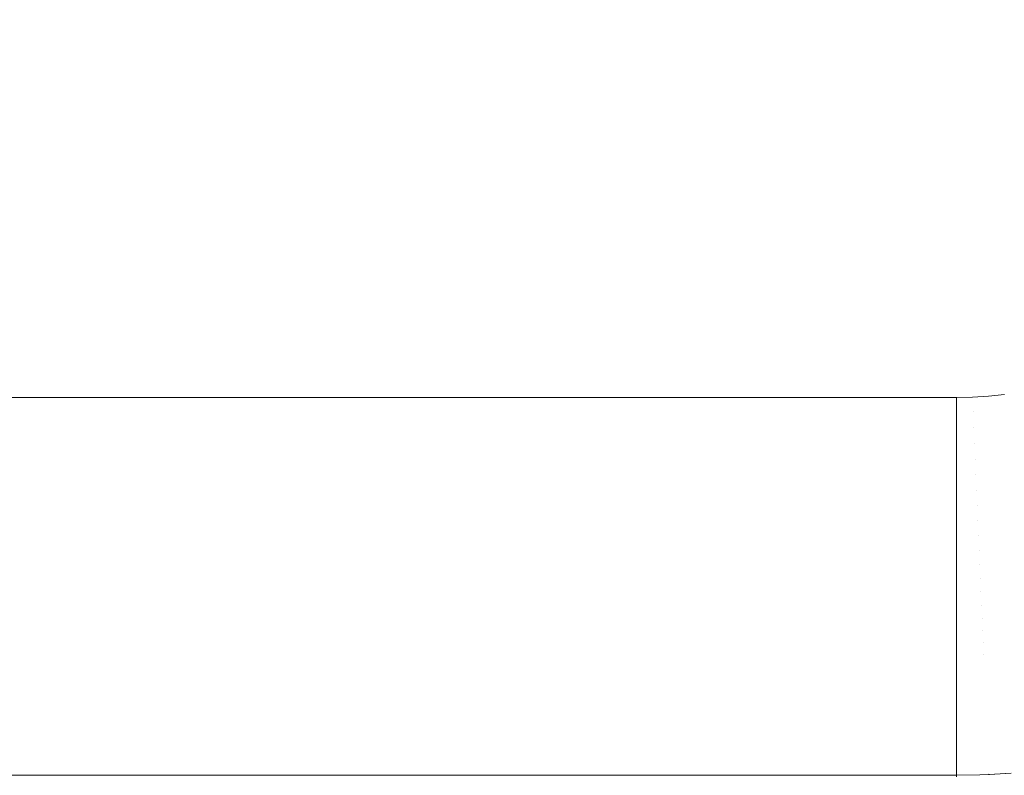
# Model space of a CAD drawing. Header units: centimetres. Extents: x -25.9 to 27.4, y -28.2 to -26.4.
# Tile 115 of 199: x 9.023 to 9.284, y -27.86 to -27.66. Entities that reach past the tile are written whole.
import ezdxf

# ---------------------------------------------------------------- set-up
doc = ezdxf.new("R2010")
doc.units = ezdxf.units.CM
doc.header["$LTSCALE"] = 2.54
doc.layers.add('Lucido design-1', color=7, linetype='Continuous')

# ---------------------------------------------------------------- blocks, each defined once
blk = doc.blocks.new('Gruppo-4-1')
at = {"color": 7, "linetype": 'Continuous', "lineweight": 9}
blk.add_3dface([(-25.82856, -26.46, 540.52003), (-25.82856, -28.06, 540.52003), (27.27144, -28.06, 540.52003), (27.27144, -26.46, 540.52003)], dxfattribs=at)
for points, invisible_edges in [([(-7.92856, -26.46, 540.12003), (9.37144, -26.46, 540.12003), (9.27144, -27.76, 540.12003), (-7.82856, -27.76, 540.12003)], 10), ([(9.27144, -27.76, 540.12003), (9.37144, -26.46, 540.12003), (9.37144, -27.66, 540.12003)], 9), ([(9.27144, -27.76, 540.12003), (9.37144, -27.66, 540.12003), (9.37135, -27.66424, 540.12003)], 9), ([(9.37135, -27.66424, 540.12003), (9.37108, -27.66848, 540.12003), (9.37063, -27.6727, 540.12003), (9.27144, -27.76, 540.12003)], 12), ([(9.27144, -27.76, 540.12003), (9.37063, -27.6727, 540.12003), (9.37, -27.6769, 540.12003), (9.36919, -27.68107, 540.12003)], 9), ([(9.36919, -27.68107, 540.12003), (9.36821, -27.6852, 540.12003), (9.36706, -27.68928, 540.12003), (9.27144, -27.76, 540.12003)], 12), ([(9.27144, -27.76, 540.12003), (9.36706, -27.68928, 540.12003), (9.36573, -27.69331, 540.12003)], 9), ([(9.36573, -27.69331, 540.12003), (9.36423, -27.69729, 540.12003), (9.36256, -27.70119, 540.12003), (9.27144, -27.76, 540.12003)], 12), ([(9.36256, -27.70119, 540.12003), (9.36073, -27.70502, 540.12003), (9.35874, -27.70877, 540.12003), (9.27144, -27.76, 540.12003)], 12), ([(9.27144, -27.76, 540.12003), (9.35874, -27.70877, 540.12003), (9.35659, -27.71243, 540.12003), (9.35429, -27.716, 540.12003)], 9), ([(9.27144, -27.76, 540.12003), (9.35429, -27.716, 540.12003), (9.35184, -27.71946, 540.12003)], 9), ([(9.35184, -27.71946, 540.12003), (9.34924, -27.72282, 540.12003), (9.34651, -27.72607, 540.12003), (9.27144, -27.76, 540.12003)], 12), ([(9.27144, -27.76, 540.12003), (9.34651, -27.72607, 540.12003), (9.34363, -27.72919, 540.12003)], 9), ([(9.27144, -27.76, 540.12003), (9.34363, -27.72919, 540.12003), (9.34063, -27.7322, 540.12003), (9.33751, -27.73507, 540.12003)], 9), ([(9.33751, -27.73507, 540.12003), (9.33426, -27.7378, 540.12003), (9.27144, -27.76, 540.12003)], 10), ([(9.27144, -27.76, 540.12003), (9.33426, -27.7378, 540.12003), (9.3309, -27.7404, 540.12003), (9.32744, -27.74285, 540.12003)], 9), ([(9.27144, -27.76, 540.12003), (9.32744, -27.74285, 540.12003), (9.32387, -27.74515, 540.12003), (9.32021, -27.7473, 540.12003)], 9), ([(9.27144, -27.76, 540.12003), (9.32021, -27.7473, 540.12003), (9.31646, -27.74929, 540.12003)], 9), ([(9.31646, -27.74929, 540.12003), (9.31263, -27.75112, 540.12003), (9.30872, -27.75279, 540.12003), (9.27144, -27.76, 540.12003)], 12), ([(9.27992, -27.75964, 540.12003), (9.27568, -27.75991, 540.12003), (9.27144, -27.76, 540.12003), (9.30872, -27.75279, 540.12003)], 12), ([(9.30872, -27.75279, 540.12003), (9.28414, -27.75919, 540.12003), (9.27992, -27.75964, 540.12003)], 9), ([(9.28025, -27.76355, 540.11996), (9.27585, -27.76383, 540.11996), (9.27568, -27.75991, 540.12003), (9.27992, -27.75964, 540.12003)], 11), ([(9.28464, -27.76308, 540.11996), (9.28025, -27.76355, 540.11996), (9.27992, -27.75964, 540.12003), (9.28414, -27.75919, 540.12003)], 11), ([(-7.82856, -27.76392, 540.11996), (-7.82856, -27.76, 540.12003), (9.27144, -27.76, 540.12003), (9.27144, -27.76392, 540.11996)], 8), ([(9.27585, -27.76383, 540.11996), (9.27144, -27.76392, 540.11996), (9.27144, -27.76, 540.12003), (9.27568, -27.75991, 540.12003)], 9), ([(9.27144, -27.76392, 540.11996), (9.27144, -27.76424, 540.11994), (-7.82856, -27.76424, 540.11994), (-7.82856, -27.76392, 540.11996)], 10), ([(-7.82856, -27.76813, 540.1197), (-7.82856, -27.76424, 540.11994), (9.27144, -27.76424, 540.11994), (9.27144, -27.76813, 540.1197)], 10), ([(9.27585, -27.76383, 540.11996), (9.27603, -27.76803, 540.1197), (9.27144, -27.76813, 540.1197), (9.27144, -27.76424, 540.11994)], 11), ([(9.27144, -27.76424, 540.11994), (9.27144, -27.76392, 540.11996), (9.27585, -27.76383, 540.11996)], 10), ([(9.28061, -27.76774, 540.1197), (9.27603, -27.76803, 540.1197), (9.27585, -27.76383, 540.11996), (9.28025, -27.76355, 540.11996)], 15), ([(9.28517, -27.76725, 540.1197), (9.28061, -27.76774, 540.1197), (9.28025, -27.76355, 540.11996), (9.28464, -27.76308, 540.11996)], 15), ([(9.2857, -27.7714, 540.11927), (9.28096, -27.77191, 540.11927), (9.28061, -27.76774, 540.1197), (9.28517, -27.76725, 540.1197)], 15), ([(9.27144, -27.76813, 540.1197), (9.27144, -27.76848, 540.11967), (-7.82856, -27.76848, 540.11967), (-7.82856, -27.76813, 540.1197)], 10), ([(-7.82856, -27.77231, 540.11927), (-7.82856, -27.76848, 540.11967), (9.27144, -27.76848, 540.11967), (9.27144, -27.77231, 540.11927)], 10), ([(9.27603, -27.76803, 540.1197), (9.27621, -27.77221, 540.11927), (9.27144, -27.77231, 540.11927), (9.27144, -27.76848, 540.11967)], 11), ([(9.27144, -27.76848, 540.11967), (9.27144, -27.76813, 540.1197), (9.27603, -27.76803, 540.1197)], 10), ([(9.28096, -27.77191, 540.11927), (9.27621, -27.77221, 540.11927), (9.27603, -27.76803, 540.1197), (9.28061, -27.76774, 540.1197)], 15), ([(9.27144, -27.77231, 540.11927), (9.27144, -27.7727, 540.11922), (-7.82856, -27.7727, 540.11922), (-7.82856, -27.77231, 540.11927)], 10), ([(-7.82856, -27.77647, 540.11867), (-7.82856, -27.7727, 540.11922), (9.27144, -27.7727, 540.11922), (9.27144, -27.77647, 540.11867)], 10), ([(9.27621, -27.77221, 540.11927), (9.27638, -27.77637, 540.11867), (9.27144, -27.77647, 540.11867), (9.27144, -27.7727, 540.11922)], 11), ([(9.27144, -27.7727, 540.11922), (9.27144, -27.77231, 540.11927), (9.27621, -27.77221, 540.11927)], 10), ([(9.28132, -27.77605, 540.11867), (9.27638, -27.77637, 540.11867), (9.27621, -27.77221, 540.11927), (9.28096, -27.77191, 540.11927)], 15), ([(9.28623, -27.77553, 540.11867), (9.28132, -27.77605, 540.11867), (9.28096, -27.77191, 540.11927), (9.2857, -27.7714, 540.11927)], 15), ([(9.27144, -27.77647, 540.11867), (9.27144, -27.7769, 540.11859), (-7.82856, -27.7769, 540.11859), (-7.82856, -27.77647, 540.11867)], 10), ([(-7.82856, -27.7806, 540.11789), (-7.82856, -27.7769, 540.11859), (9.27144, -27.7769, 540.11859), (9.27144, -27.7806, 540.11789)], 10), ([(9.27638, -27.77637, 540.11867), (9.27656, -27.78049, 540.11789), (9.27144, -27.7806, 540.11789), (9.27144, -27.7769, 540.11859)], 11), ([(9.27144, -27.7769, 540.11859), (9.27144, -27.77647, 540.11867), (9.27638, -27.77637, 540.11867)], 10), ([(9.28167, -27.78017, 540.11789), (9.27656, -27.78049, 540.11789), (9.27638, -27.77637, 540.11867), (9.28132, -27.77605, 540.11867)], 15), ([(9.28676, -27.77963, 540.11789), (9.28167, -27.78017, 540.11789), (9.28132, -27.77605, 540.11867), (9.28623, -27.77553, 540.11867)], 15), ([(9.27144, -27.7806, 540.11789), (9.27144, -27.78107, 540.11778), (-7.82856, -27.78107, 540.11778), (-7.82856, -27.7806, 540.11789)], 10), ([(9.27656, -27.78049, 540.11789), (9.27673, -27.78458, 540.11694), (9.27144, -27.78469, 540.11694), (9.27144, -27.78107, 540.11778)], 11), ([(9.27144, -27.78107, 540.11778), (9.27144, -27.7806, 540.11789), (9.27656, -27.78049, 540.11789)], 10), ([(9.28201, -27.78424, 540.11694), (9.27673, -27.78458, 540.11694), (9.27656, -27.78049, 540.11789), (9.28167, -27.78017, 540.11789)], 15), ([(9.28728, -27.78368, 540.11694), (9.28201, -27.78424, 540.11694), (9.28167, -27.78017, 540.11789), (9.28676, -27.77963, 540.11789)], 15), ([(-7.82856, -27.78469, 540.11694), (-7.82856, -27.78107, 540.11778), (9.27144, -27.78107, 540.11778), (9.27144, -27.78469, 540.11694)], 10), ([(9.27144, -27.78469, 540.11694), (9.27144, -27.7852, 540.1168), (-7.82856, -27.7852, 540.1168), (-7.82856, -27.78469, 540.11694)], 10), ([(-7.82856, -27.78873, 540.11582), (-7.82856, -27.7852, 540.1168), (9.27144, -27.7852, 540.1168), (9.27144, -27.78873, 540.11582)], 10), ([(9.27673, -27.78458, 540.11694), (9.2769, -27.78861, 540.11582), (9.27144, -27.78873, 540.11582), (9.27144, -27.7852, 540.1168)], 11), ([(9.27144, -27.7852, 540.1168), (9.27144, -27.78469, 540.11694), (9.27673, -27.78458, 540.11694)], 10), ([(9.28236, -27.78827, 540.11582), (9.2769, -27.78861, 540.11582), (9.27673, -27.78458, 540.11694), (9.28201, -27.78424, 540.11694)], 15), ([(9.28779, -27.78769, 540.11582), (9.28236, -27.78827, 540.11582), (9.28201, -27.78424, 540.11694), (9.28728, -27.78368, 540.11694)], 15), ([(9.28269, -27.79224, 540.11453), (9.27707, -27.7926, 540.11453), (9.2769, -27.78861, 540.11582), (9.28236, -27.78827, 540.11582)], 15), ([(9.2883, -27.79164, 540.11453), (9.28269, -27.79224, 540.11453), (9.28236, -27.78827, 540.11582), (9.28779, -27.78769, 540.11582)], 15), ([(9.27144, -27.78873, 540.11582), (9.27144, -27.78928, 540.11564), (-7.82856, -27.78928, 540.11564), (-7.82856, -27.78873, 540.11582)], 10), ([(-7.82856, -27.79272, 540.11453), (-7.82856, -27.78928, 540.11564), (9.27144, -27.78928, 540.11564), (9.27144, -27.79272, 540.11453)], 10), ([(9.2769, -27.78861, 540.11582), (9.27707, -27.7926, 540.11453), (9.27144, -27.79272, 540.11453), (9.27144, -27.78928, 540.11564)], 11), ([(9.27144, -27.78928, 540.11564), (9.27144, -27.78873, 540.11582), (9.2769, -27.78861, 540.11582)], 10), ([(9.27144, -27.79272, 540.11453), (9.27144, -27.79331, 540.11431), (-7.82856, -27.79331, 540.11431), (-7.82856, -27.79272, 540.11453)], 10), ([(-7.82856, -27.79664, 540.11308), (-7.82856, -27.79331, 540.11431), (9.27144, -27.79331, 540.11431), (9.27144, -27.79664, 540.11308)], 10), ([(9.27707, -27.7926, 540.11453), (9.27724, -27.79652, 540.11308), (9.27144, -27.79664, 540.11308), (9.27144, -27.79331, 540.11431)], 11), ([(9.27144, -27.79331, 540.11431), (9.27144, -27.79272, 540.11453), (9.27707, -27.7926, 540.11453)], 10), ([(9.28303, -27.79615, 540.11308), (9.27724, -27.79652, 540.11308), (9.27707, -27.7926, 540.11453), (9.28269, -27.79224, 540.11453)], 15), ([(9.28879, -27.79553, 540.11308), (9.28303, -27.79615, 540.11308), (9.28269, -27.79224, 540.11453), (9.2883, -27.79164, 540.11453)], 15), ([(9.28335, -27.79999, 540.11147), (9.2774, -27.80037, 540.11147), (9.27724, -27.79652, 540.11308), (9.28303, -27.79615, 540.11308)], 15), ([(9.28928, -27.79936, 540.11147), (9.28335, -27.79999, 540.11147), (9.28303, -27.79615, 540.11308), (9.28879, -27.79553, 540.11308)], 15), ([(9.27144, -27.79664, 540.11308), (9.27144, -27.79728, 540.11281), (-7.82856, -27.79728, 540.11281), (-7.82856, -27.79664, 540.11308)], 10), ([(-7.82856, -27.8005, 540.11147), (-7.82856, -27.79728, 540.11281), (9.27144, -27.79728, 540.11281), (9.27144, -27.8005, 540.11147)], 10), ([(9.27724, -27.79652, 540.11308), (9.2774, -27.80037, 540.11147), (9.27144, -27.8005, 540.11147), (9.27144, -27.79728, 540.11281)], 11), ([(9.27144, -27.79728, 540.11281), (9.27144, -27.79664, 540.11308), (9.27724, -27.79652, 540.11308)], 10), ([(9.27144, -27.8005, 540.11147), (9.27144, -27.80118, 540.11114), (-7.82856, -27.80118, 540.11114), (-7.82856, -27.8005, 540.11147)], 10), ([(-7.82856, -27.80428, 540.10969), (-7.82856, -27.80118, 540.11114), (9.27144, -27.80118, 540.11114), (9.27144, -27.80428, 540.10969)], 10), ([(9.2774, -27.80037, 540.11147), (9.27756, -27.80415, 540.10969), (9.27144, -27.80428, 540.10969), (9.27144, -27.80118, 540.11114)], 11), ([(9.27144, -27.80118, 540.11114), (9.27144, -27.8005, 540.11147), (9.2774, -27.80037, 540.11147)], 10), ([(9.28367, -27.80376, 540.10969), (9.27756, -27.80415, 540.10969), (9.2774, -27.80037, 540.11147), (9.28335, -27.79999, 540.11147)], 15), ([(9.28976, -27.80311, 540.10969), (9.28367, -27.80376, 540.10969), (9.28335, -27.79999, 540.11147), (9.28928, -27.79936, 540.11147)], 15), ([(9.28399, -27.80745, 540.10777), (9.27772, -27.80785, 540.10777), (9.27756, -27.80415, 540.10969), (9.28367, -27.80376, 540.10969)], 15), ([(9.29024, -27.80679, 540.10777), (9.28399, -27.80745, 540.10777), (9.28367, -27.80376, 540.10969), (9.28976, -27.80311, 540.10969)], 15), ([(9.27144, -27.80428, 540.10969), (9.27144, -27.80501, 540.10931), (-7.82856, -27.80501, 540.10931), (-7.82856, -27.80428, 540.10969)], 10), ([(-7.82856, -27.80798, 540.10777), (-7.82856, -27.80501, 540.10931), (9.27144, -27.80501, 540.10931), (9.27144, -27.80798, 540.10777)], 10), ([(9.27756, -27.80415, 540.10969), (9.27772, -27.80785, 540.10777), (9.27144, -27.80798, 540.10777), (9.27144, -27.80501, 540.10931)], 11), ([(9.27144, -27.80501, 540.10931), (9.27144, -27.80428, 540.10969), (9.27756, -27.80415, 540.10969)], 10), ([(9.27144, -27.80798, 540.10777), (9.27144, -27.80876, 540.10732), (-7.82856, -27.80876, 540.10732), (-7.82856, -27.80798, 540.10777)], 10), ([(-7.82856, -27.8116, 540.10569), (-7.82856, -27.80876, 540.10732), (9.27144, -27.80876, 540.10732), (9.27144, -27.8116, 540.10569)], 10), ([(9.27772, -27.80785, 540.10777), (9.27787, -27.81146, 540.10569), (9.27144, -27.8116, 540.10569), (9.27144, -27.80876, 540.10732)], 11), ([(9.27144, -27.80876, 540.10732), (9.27144, -27.80798, 540.10777), (9.27772, -27.80785, 540.10777)], 10), ([(9.2843, -27.81105, 540.10569), (9.27787, -27.81146, 540.10569), (9.27772, -27.80785, 540.10777), (9.28399, -27.80745, 540.10777)], 15), ([(9.29069, -27.81037, 540.10569), (9.2843, -27.81105, 540.10569), (9.28399, -27.80745, 540.10777), (9.29024, -27.80679, 540.10777)], 15), ([(9.27144, -27.8116, 540.10569), (9.27144, -27.81242, 540.10517), (-7.82856, -27.81242, 540.10517), (-7.82856, -27.8116, 540.10569)], 10), ([(9.27787, -27.81146, 540.10569), (9.27802, -27.81498, 540.10347), (9.27144, -27.81512, 540.10347), (9.27144, -27.81242, 540.10517)], 11), ([(9.27144, -27.81242, 540.10517), (9.27144, -27.8116, 540.10569), (9.27787, -27.81146, 540.10569)], 10), ([(9.28459, -27.81456, 540.10347), (9.27802, -27.81498, 540.10347), (9.27787, -27.81146, 540.10569), (9.2843, -27.81105, 540.10569)], 15), ([(-7.82856, -27.81512, 540.10347), (-7.82856, -27.81242, 540.10517), (9.27144, -27.81242, 540.10517), (9.27144, -27.81512, 540.10347)], 10), ([(9.27144, -27.81512, 540.10347), (9.27144, -27.81599, 540.10287), (-7.82856, -27.81599, 540.10287), (-7.82856, -27.81512, 540.10347)], 10), ([(-7.82856, -27.81855, 540.1011), (-7.82856, -27.81599, 540.10287), (9.27144, -27.81599, 540.10287), (9.27144, -27.81855, 540.1011)], 10), ([(9.27802, -27.81498, 540.10347), (9.27817, -27.8184, 540.1011), (9.27144, -27.81855, 540.1011), (9.27144, -27.81599, 540.10287)], 11), ([(9.27144, -27.81599, 540.10287), (9.27144, -27.81512, 540.10347), (9.27802, -27.81498, 540.10347)], 10), ([(9.28488, -27.81798, 540.1011), (9.27817, -27.8184, 540.1011), (9.27802, -27.81498, 540.10347), (9.28459, -27.81456, 540.10347)], 15), ([(9.27144, -27.81855, 540.1011), (9.27144, -27.81945, 540.10042), (-7.82856, -27.81945, 540.10042), (-7.82856, -27.81855, 540.1011)], 10), ([(-7.82856, -27.82187, 540.0986), (-7.82856, -27.81945, 540.10042), (9.27144, -27.81945, 540.10042), (9.27144, -27.82187, 540.0986)], 10), ([(9.27817, -27.8184, 540.1011), (9.27831, -27.82172, 540.0986), (9.27144, -27.82187, 540.0986), (9.27144, -27.81945, 540.10042)], 11), ([(9.27144, -27.81945, 540.10042), (9.27144, -27.81855, 540.1011), (9.27817, -27.8184, 540.1011)], 10), ([(9.28517, -27.82128, 540.0986), (9.27831, -27.82172, 540.0986), (9.27817, -27.8184, 540.1011), (9.28488, -27.81798, 540.1011)], 15), ([(9.27144, -27.82187, 540.0986), (9.27144, -27.82281, 540.09782), (-7.82856, -27.82281, 540.09782), (-7.82856, -27.82187, 540.0986)], 10), ([(9.27831, -27.82172, 540.0986), (9.27844, -27.82493, 540.09596), (9.27144, -27.82508, 540.09596), (9.27144, -27.82281, 540.09782)], 11), ([(9.27144, -27.82281, 540.09782), (9.27144, -27.82187, 540.0986), (9.27831, -27.82172, 540.0986)], 10), ([(9.28544, -27.82448, 540.09596), (9.27844, -27.82493, 540.09596), (9.27831, -27.82172, 540.0986), (9.28517, -27.82128, 540.0986)], 15), ([(-7.82856, -27.82508, 540.09596), (-7.82856, -27.82281, 540.09782), (9.27144, -27.82281, 540.09782), (9.27144, -27.82508, 540.09596)], 10), ([(9.27844, -27.82493, 540.09596), (9.27858, -27.82802, 540.09319), (9.27144, -27.82817, 540.09319), (9.27144, -27.82606, 540.09509)], 11), ([(9.27144, -27.82606, 540.09509), (9.27144, -27.82508, 540.09596), (9.27844, -27.82493, 540.09596)], 10), ([(9.2857, -27.82757, 540.09319), (9.27858, -27.82802, 540.09319), (9.27844, -27.82493, 540.09596), (9.28544, -27.82448, 540.09596)], 15), ([(9.27144, -27.82508, 540.09596), (9.27144, -27.82606, 540.09509), (-7.82856, -27.82606, 540.09509), (-7.82856, -27.82508, 540.09596)], 10), ([(-7.82856, -27.82817, 540.09319), (-7.82856, -27.82606, 540.09509), (9.27144, -27.82606, 540.09509), (9.27144, -27.82817, 540.09319)], 10), ([(9.27144, -27.82817, 540.09319), (9.27144, -27.82918, 540.09222), (-7.82856, -27.82918, 540.09222), (-7.82856, -27.82817, 540.09319)], 10), ([(-7.82856, -27.83071, 540.09074), (-7.82856, -27.82918, 540.09222), (9.27144, -27.82918, 540.09222), (9.27144, -27.83071, 540.09074)], 10), ([(9.27858, -27.82802, 540.09319), (9.27868, -27.83056, 540.09074), (9.27144, -27.83071, 540.09074), (9.27144, -27.82918, 540.09222)], 11), ([(9.27144, -27.82918, 540.09222), (9.27144, -27.82817, 540.09319), (9.27858, -27.82802, 540.09319)], 10), ([(9.28592, -27.8301, 540.09074), (9.27868, -27.83056, 540.09074), (9.27858, -27.82802, 540.09319), (9.2857, -27.82757, 540.09319)], 15), ([(9.28616, -27.83295, 540.08775), (9.27881, -27.83342, 540.08775), (9.27868, -27.83056, 540.09074), (9.28592, -27.8301, 540.09074)], 15), ([(9.27144, -27.83071, 540.09074), (9.27144, -27.83218, 540.08921), (-7.82856, -27.83218, 540.08921), (-7.82856, -27.83071, 540.09074)], 10), ([(-7.82856, -27.83358, 540.08775), (-7.82856, -27.83218, 540.08921), (9.27144, -27.83218, 540.08921), (9.27144, -27.83358, 540.08775)], 10), ([(9.27144, -27.83218, 540.08921), (9.27144, -27.83071, 540.09074), (9.27868, -27.83056, 540.09074), (9.27881, -27.83342, 540.08775)], 14), ([(9.27881, -27.83342, 540.08775), (9.27144, -27.83358, 540.08775), (9.27144, -27.83218, 540.08921)], 9), ([(9.27144, -27.83358, 540.08775), (9.27144, -27.83505, 540.08609), (-7.82856, -27.83505, 540.08609), (-7.82856, -27.83358, 540.08775)], 10), ([(-7.82856, -27.83632, 540.08465), (-7.82856, -27.83505, 540.08609), (9.27144, -27.83505, 540.08609), (9.27144, -27.83632, 540.08465)], 10), ([(9.27144, -27.83505, 540.08609), (9.27144, -27.83358, 540.08775), (9.27881, -27.83342, 540.08775), (9.27892, -27.83616, 540.08465)], 14), ([(9.27892, -27.83616, 540.08465), (9.27144, -27.83632, 540.08465), (9.27144, -27.83505, 540.08609)], 9), ([(9.28639, -27.83569, 540.08465), (9.27892, -27.83616, 540.08465), (9.27881, -27.83342, 540.08775), (9.28616, -27.83295, 540.08775)], 15), ([(9.27144, -27.83632, 540.08465), (9.27144, -27.83779, 540.08284), (-7.82856, -27.83779, 540.08284), (-7.82856, -27.83632, 540.08465)], 10), ([(-7.82856, -27.83893, 540.08144), (-7.82856, -27.83779, 540.08284), (9.27144, -27.83779, 540.08284), (9.27144, -27.83893, 540.08144)], 10), ([(9.27144, -27.83779, 540.08284), (9.27144, -27.83632, 540.08465), (9.27892, -27.83616, 540.08465), (9.27903, -27.83877, 540.08144)], 14), ([(9.27903, -27.83877, 540.08144), (9.27144, -27.83893, 540.08144), (9.27144, -27.83779, 540.08284)], 9), ([(9.28661, -27.83828, 540.08144), (9.27903, -27.83877, 540.08144), (9.27892, -27.83616, 540.08465), (9.28639, -27.83569, 540.08465)], 15), ([(9.27144, -27.83893, 540.08144), (9.27144, -27.84038, 540.07948), (-7.82856, -27.84038, 540.07948), (-7.82856, -27.83893, 540.08144)], 10), ([(-7.82856, -27.8414, 540.07812), (-7.82856, -27.84038, 540.07948), (9.27144, -27.84038, 540.07948), (9.27144, -27.8414, 540.07812)], 10), ([(9.27144, -27.84038, 540.07948), (9.27144, -27.83893, 540.08144), (9.27903, -27.83877, 540.08144), (9.27914, -27.84124, 540.07812)], 14), ([(9.27914, -27.84124, 540.07812), (9.27144, -27.8414, 540.07812), (9.27144, -27.84038, 540.07948)], 9), ([(9.28682, -27.84075, 540.07812), (9.27914, -27.84124, 540.07812), (9.27903, -27.83877, 540.08144), (9.28661, -27.83828, 540.08144)], 15), ([(9.27144, -27.8414, 540.07812), (9.27144, -27.84283, 540.07602), (-7.82856, -27.84283, 540.07602), (-7.82856, -27.8414, 540.07812)], 10), ([(-7.82856, -27.84373, 540.07471), (-7.82856, -27.84283, 540.07602), (9.27144, -27.84283, 540.07602), (9.27144, -27.84373, 540.07471)], 10), ([(9.27144, -27.84283, 540.07602), (9.27144, -27.8414, 540.07812), (9.27914, -27.84124, 540.07812), (9.27924, -27.84356, 540.07471)], 14), ([(9.27924, -27.84356, 540.07471), (9.27144, -27.84373, 540.07471), (9.27144, -27.84283, 540.07602)], 9), ([(9.28702, -27.84307, 540.07471), (9.27924, -27.84356, 540.07471), (9.27914, -27.84124, 540.07812), (9.28682, -27.84075, 540.07812)], 15), ([(9.28721, -27.84524, 540.07121), (9.27933, -27.84575, 540.07121), (9.27924, -27.84356, 540.07471), (9.28702, -27.84307, 540.07471)], 15), ([(9.27144, -27.84373, 540.07471), (9.27144, -27.84514, 540.07245), (-7.82856, -27.84514, 540.07245), (-7.82856, -27.84373, 540.07471)], 10), ([(-7.82856, -27.84591, 540.07121), (-7.82856, -27.84514, 540.07245), (9.27144, -27.84514, 540.07245), (9.27144, -27.84591, 540.07121)], 10), ([(9.27144, -27.84514, 540.07245), (9.27144, -27.84373, 540.07471), (9.27924, -27.84356, 540.07471), (9.27933, -27.84575, 540.07121)], 14), ([(9.27933, -27.84575, 540.07121), (9.27144, -27.84591, 540.07121), (9.27144, -27.84514, 540.07245)], 9), ([(9.27144, -27.84729, 540.06879), (9.27144, -27.84591, 540.07121), (9.27933, -27.84575, 540.07121), (9.27942, -27.84778, 540.06762)], 14), ([(9.28738, -27.84727, 540.06762), (9.27942, -27.84778, 540.06762), (9.27933, -27.84575, 540.07121), (9.28721, -27.84524, 540.07121)], 15), ([(9.27144, -27.84591, 540.07121), (9.27144, -27.84729, 540.06879), (-7.82856, -27.84729, 540.06879), (-7.82856, -27.84591, 540.07121)], 10), ([(-7.82856, -27.84795, 540.06762), (-7.82856, -27.84729, 540.06879), (9.27144, -27.84729, 540.06879), (9.27144, -27.84795, 540.06762)], 10), ([(9.27144, -27.84795, 540.06762), (9.27144, -27.84928, 540.06505), (-7.82856, -27.84928, 540.06505), (-7.82856, -27.84795, 540.06762)], 10), ([(9.27942, -27.84778, 540.06762), (9.27144, -27.84795, 540.06762), (9.27144, -27.84729, 540.06879)], 9), ([(9.27144, -27.84928, 540.06505), (9.27144, -27.84795, 540.06762), (9.27942, -27.84778, 540.06762), (9.2795, -27.84966, 540.06396)], 14), ([(9.28754, -27.84915, 540.06396), (9.2795, -27.84966, 540.06396), (9.27942, -27.84778, 540.06762), (9.28738, -27.84727, 540.06762)], 15), ([(-7.82856, -27.84984, 540.06396), (-7.82856, -27.84928, 540.06505), (9.27144, -27.84928, 540.06505), (9.27144, -27.84984, 540.06396)], 10), ([(9.27144, -27.84984, 540.06396), (9.27144, -27.85111, 540.06122), (-7.82856, -27.85111, 540.06122), (-7.82856, -27.84984, 540.06396)], 10), ([(9.2795, -27.84966, 540.06396), (9.27144, -27.84984, 540.06396), (9.27144, -27.84928, 540.06505)], 9), ([(9.27144, -27.85111, 540.06122), (9.27144, -27.84984, 540.06396), (9.2795, -27.84966, 540.06396), (9.27957, -27.85139, 540.06023)], 14), ([(9.28768, -27.85088, 540.06023), (9.27957, -27.85139, 540.06023), (9.2795, -27.84966, 540.06396), (9.28754, -27.84915, 540.06396)], 15), ([(9.28782, -27.85245, 540.05643), (9.27964, -27.85297, 540.05643), (9.27957, -27.85139, 540.06023), (9.28768, -27.85088, 540.06023)], 15), ([(-7.82856, -27.85157, 540.06023), (-7.82856, -27.85111, 540.06122), (9.27144, -27.85111, 540.06122), (9.27144, -27.85157, 540.06023)], 10), ([(9.27144, -27.85157, 540.06023), (9.27144, -27.85277, 540.05731), (-7.82856, -27.85277, 540.05731), (-7.82856, -27.85157, 540.06023)], 10), ([(-7.82856, -27.85314, 540.05643), (-7.82856, -27.85277, 540.05731), (9.27144, -27.85277, 540.05731), (9.27144, -27.85314, 540.05643)], 10), ([(9.27144, -27.85314, 540.05643), (9.27144, -27.85428, 540.05334), (-7.82856, -27.85428, 540.05334), (-7.82856, -27.85314, 540.05643)], 10), ([(9.27957, -27.85139, 540.06023), (9.27144, -27.85157, 540.06023), (9.27144, -27.85111, 540.06122)], 9), ([(9.27144, -27.85277, 540.05731), (9.27144, -27.85157, 540.06023), (9.27957, -27.85139, 540.06023), (9.27964, -27.85297, 540.05643)], 14), ([(9.27964, -27.85297, 540.05643), (9.27144, -27.85314, 540.05643), (9.27144, -27.85277, 540.05731)], 9), ([(9.27144, -27.85428, 540.05334), (9.27144, -27.85314, 540.05643), (9.27964, -27.85297, 540.05643), (9.2797, -27.85438, 540.05257)], 14), ([(9.28794, -27.85386, 540.05257), (9.2797, -27.85438, 540.05257), (9.27964, -27.85297, 540.05643), (9.28782, -27.85245, 540.05643)], 15), ([(-7.82856, -27.85456, 540.05257), (-7.82856, -27.85428, 540.05334), (9.27144, -27.85428, 540.05334), (9.27144, -27.85456, 540.05257)], 10), ([(9.27144, -27.85456, 540.05257), (9.27144, -27.85561, 540.04931), (-7.82856, -27.85561, 540.04931), (-7.82856, -27.85456, 540.05257)], 10), ([(-7.82856, -27.85581, 540.04866), (-7.82856, -27.85561, 540.04931), (9.27144, -27.85561, 540.04931), (9.27144, -27.85581, 540.04866)], 10), ([(9.27144, -27.85581, 540.04866), (9.27144, -27.85676, 540.04523), (-7.82856, -27.85676, 540.04523), (-7.82856, -27.85581, 540.04866)], 10), ([(9.2797, -27.85438, 540.05257), (9.27144, -27.85456, 540.05257), (9.27144, -27.85428, 540.05334)], 9), ([(9.27144, -27.85561, 540.04931), (9.27144, -27.85456, 540.05257), (9.2797, -27.85438, 540.05257), (9.27975, -27.85564, 540.04866)], 14), ([(9.27975, -27.85564, 540.04866), (9.27144, -27.85581, 540.04866), (9.27144, -27.85561, 540.04931)], 9), ([(9.27144, -27.85676, 540.04523), (9.27144, -27.85581, 540.04866), (9.27975, -27.85564, 540.04866), (9.2798, -27.85673, 540.04471)], 14), ([(9.28804, -27.85511, 540.04866), (9.27975, -27.85564, 540.04866), (9.2797, -27.85438, 540.05257), (9.28794, -27.85386, 540.05257)], 15), ([(9.28814, -27.8562, 540.04471), (9.2798, -27.85673, 540.04471), (9.27975, -27.85564, 540.04866), (9.28804, -27.85511, 540.04866)], 15), ([(9.28822, -27.85712, 540.04072), (9.27984, -27.85766, 540.04072), (9.2798, -27.85673, 540.04471), (9.28814, -27.8562, 540.04471)], 15), ([(-7.82856, -27.85691, 540.04471), (-7.82856, -27.85676, 540.04523), (9.27144, -27.85676, 540.04523), (9.27144, -27.85691, 540.04471)], 10), ([(9.27144, -27.85691, 540.04471), (9.27144, -27.85775, 540.0411), (-7.82856, -27.85775, 540.0411), (-7.82856, -27.85691, 540.04471)], 10), ([(-7.82856, -27.85784, 540.04072), (-7.82856, -27.85775, 540.0411), (9.27144, -27.85775, 540.0411), (9.27144, -27.85784, 540.04072)], 10), ([(9.27144, -27.85784, 540.04072), (9.27144, -27.85856, 540.03693), (-7.82856, -27.85856, 540.03693), (-7.82856, -27.85784, 540.04072)], 10), ([(-7.82856, -27.8586, 540.03669), (-7.82856, -27.85856, 540.03693), (9.27144, -27.85856, 540.03693), (9.27144, -27.8586, 540.03669)], 10), ([(9.27144, -27.8586, 540.03669), (9.27144, -27.85919, 540.03273), (-7.82856, -27.85919, 540.03273), (-7.82856, -27.8586, 540.03669)], 10), ([(9.2798, -27.85673, 540.04471), (9.27144, -27.85691, 540.04471), (9.27144, -27.85676, 540.04523)], 9), ([(9.27144, -27.85775, 540.0411), (9.27144, -27.85691, 540.04471), (9.2798, -27.85673, 540.04471), (9.27984, -27.85766, 540.04072)], 14), ([(9.27984, -27.85766, 540.04072), (9.27144, -27.85784, 540.04072), (9.27144, -27.85775, 540.0411)], 9), ([(9.27144, -27.85856, 540.03693), (9.27144, -27.85784, 540.04072), (9.27984, -27.85766, 540.04072), (9.27987, -27.85842, 540.03669)], 14), ([(9.27987, -27.85842, 540.03669), (9.27144, -27.8586, 540.03669), (9.27144, -27.85856, 540.03693)], 9), ([(9.27144, -27.85919, 540.03273), (9.27144, -27.8586, 540.03669), (9.27987, -27.85842, 540.03669), (9.27989, -27.85902, 540.03265)], 14), ([(9.28828, -27.85789, 540.03669), (9.27987, -27.85842, 540.03669), (9.27984, -27.85766, 540.04072), (9.28822, -27.85712, 540.04072)], 15), ([(9.28833, -27.85848, 540.03265), (9.27989, -27.85902, 540.03265), (9.27987, -27.85842, 540.03669), (9.28828, -27.85789, 540.03669)], 15), ([(9.28837, -27.85891, 540.02858), (9.27991, -27.85945, 540.02858), (9.27989, -27.85902, 540.03265), (9.28833, -27.85848, 540.03265)], 15), ([(-7.82856, -27.8592, 540.03265), (-7.82856, -27.85919, 540.03273), (9.27144, -27.85919, 540.03273), (9.27144, -27.8592, 540.03265)], 10), ([(9.27144, -27.8592, 540.03265), (9.27144, -27.85963, 540.02858), (-7.82856, -27.85963, 540.02858), (-7.82856, -27.8592, 540.03265)], 10), ([(9.27144, -27.85963, 540.02858), (9.27144, -27.85964, 540.02851), (-7.82856, -27.85964, 540.02851), (-7.82856, -27.85963, 540.02858)], 10), ([(-7.82856, -27.8599, 540.02451), (-7.82856, -27.85964, 540.02851), (9.27144, -27.85964, 540.02851), (9.27144, -27.8599, 540.02451)], 10), ([(9.27144, -27.8599, 540.02451), (9.27144, -27.85991, 540.02428), (-7.82856, -27.85991, 540.02428), (-7.82856, -27.8599, 540.02451)], 10), ([(-7.82856, -27.86, 540.02058), (-7.82856, -27.85991, 540.02428), (9.27144, -27.85991, 540.02428), (9.27144, -27.86, 540.02058)], 10), ([(9.27144, -27.86, 540.02058), (9.27144, -27.86, 540.02003), (-7.82856, -27.86, 540.02003), (-7.82856, -27.86, 540.02058)], 8), ([(9.27989, -27.85902, 540.03265), (9.27144, -27.8592, 540.03265), (9.27144, -27.85919, 540.03273)], 9), ([(9.27991, -27.85945, 540.02858), (9.27144, -27.85963, 540.02858), (9.27144, -27.8592, 540.03265), (9.27989, -27.85902, 540.03265)], 13), ([(9.27991, -27.85945, 540.02858), (9.27992, -27.85972, 540.02451), (9.27144, -27.8599, 540.02451), (9.27144, -27.85964, 540.02851)], 11), ([(9.27144, -27.85964, 540.02851), (9.27144, -27.85963, 540.02858), (9.27991, -27.85945, 540.02858)], 10), ([(9.27992, -27.85972, 540.02451), (9.27993, -27.85982, 540.02058), (9.27144, -27.86, 540.02058), (9.27144, -27.85991, 540.02428)], 11), ([(9.27144, -27.85991, 540.02428), (9.27144, -27.8599, 540.02451), (9.27992, -27.85972, 540.02451)], 10), ([(9.27759, -27.85987, 540.02003), (9.27144, -27.86, 540.02003), (9.27144, -27.86, 540.02058), (9.27993, -27.85982, 540.02058)], 12), ([(9.28016, -27.85983, 539.81806), (9.27144, -27.86002, 539.81806), (9.27144, -27.86, 539.82003), (9.27759, -27.85987, 539.82003)], 9), ([(9.27144, -27.86011, 539.81567), (9.27144, -27.86002, 539.81806), (9.28016, -27.85983, 539.81806), (9.28017, -27.85999, 539.81407)], 14), ([(9.27144, -27.86, 539.82003), (9.27144, -27.86, 540.02003), (9.27759, -27.85987, 540.02003), (9.27759, -27.85987, 539.82003)], 4), ([(9.28017, -27.85999, 539.81407), (9.27144, -27.86018, 539.81407), (9.27144, -27.86011, 539.81567)], 9), ([(9.27144, -27.8604, 539.81132), (9.27144, -27.86018, 539.81407), (9.28017, -27.85999, 539.81407), (9.28018, -27.8603, 539.81009)], 14), ([(9.27759, -27.85987, 539.82003), (9.28016, -27.85981, 539.82003), (9.28016, -27.85983, 539.81806)], 10), ([(9.28016, -27.85981, 539.82003), (9.27759, -27.85987, 539.82003), (9.27759, -27.85987, 540.02003), (9.27993, -27.85982, 540.02003)], 10), ([(9.27993, -27.85982, 540.02058), (9.27993, -27.85982, 540.02003), (9.27759, -27.85987, 540.02003)], 9), ([(9.28839, -27.85918, 540.02451), (9.27992, -27.85972, 540.02451), (9.27991, -27.85945, 540.02858), (9.28837, -27.85891, 540.02858)], 15), ([(9.2884, -27.85928, 540.02058), (9.27993, -27.85982, 540.02058), (9.27992, -27.85972, 540.02451), (9.28839, -27.85918, 540.02451)], 15), ([(9.28588, -27.85944, 540.02003), (9.27993, -27.85982, 540.02003), (9.27993, -27.85982, 540.02058), (9.2884, -27.85928, 540.02058)], 14), ([(9.27993, -27.85982, 540.02003), (9.28588, -27.85944, 540.02003), (9.28588, -27.85944, 539.82003), (9.28016, -27.85981, 539.82003)], 10), ([(9.28887, -27.85926, 539.81806), (9.28016, -27.85983, 539.81806), (9.28016, -27.85981, 539.82003), (9.28588, -27.85944, 539.82003)], 11), ([(9.28889, -27.85942, 539.81407), (9.28017, -27.85999, 539.81407), (9.28016, -27.85983, 539.81806), (9.28887, -27.85926, 539.81806)], 15), ([(9.28891, -27.85973, 539.81009), (9.28018, -27.8603, 539.81009), (9.28017, -27.85999, 539.81407), (9.28889, -27.85942, 539.81407)], 15), ([(9.28895, -27.86021, 539.80611), (9.2802, -27.86078, 539.80611), (9.28018, -27.8603, 539.81009), (9.28891, -27.85973, 539.81009)], 15)]:
    blk.add_3dface(points, dxfattribs=dict(at, invisible_edges=invisible_edges))

msp = doc.modelspace()

# ---------------------------------------------------------------- block references
at = {"layer": 'Lucido design-1', "color": 7}
msp.add_blockref('Gruppo-4-1', (0, 0), dxfattribs=at)

doc.saveas('drawing.dxf')
